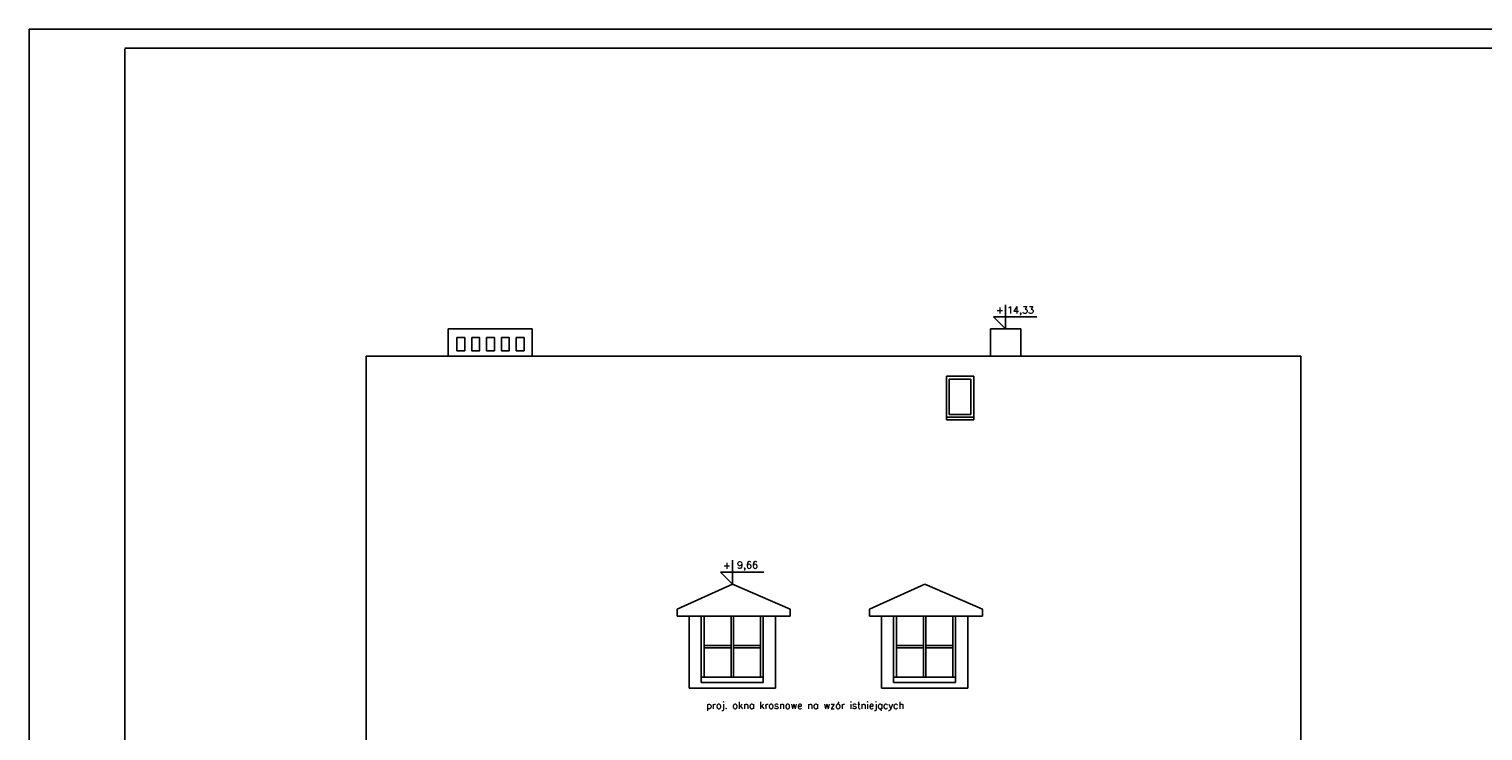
# Model space of a CAD drawing. Header units: millimetres. Extents: x 11979 to 37895, y 18730 to 47884.
# Tile 44 of 256: x 33695 to 36355, y 23465 to 24750. Entities that reach past the tile are written whole.
import ezdxf
from ezdxf.enums import TextEntityAlignment as Align

# ---------------------------------------------------------------- set-up
doc = ezdxf.new("R2010")
doc.units = ezdxf.units.MM
for name, color, linetype in [('-LI-WIDOK', 2, 'Continuous'), ('-MEBLE', 1, 'Continuous'), ('-RAMKA', 2, 'Continuous'), ('_PROJEKTOWANE', 5, 'Continuous'), ('PROJEKTOWANE', 5, 'Continuous')]:
    doc.layers.add(name, color=color, linetype=linetype)
doc.styles.add('SIMPLEX', font='simplex')

# ---------------------------------------------------------------- blocks, each defined once
blk = doc.blocks.new('GTFDGDGD')
at = {"layer": '-RAMKA', "color": 8}
for p, q in [((4808.7, 1991.6), (9008.7, 1991.6)), ((4808.7, -978.4), (4808.7, 1991.6))]:
    blk.add_line(p, q, dxfattribs=at)
at = {"layer": '-RAMKA'}
blk.add_line((8973.7, 1956.6), (4983.7, 1956.6), dxfattribs=at)
at = {"layer": '-RAMKA', "color": 2}
blk.add_line((4983.7, 1955.5), (4983.7, -944.5), dxfattribs=at)

msp = doc.modelspace()

# ---------------------------------------------------------------- linework, layer by layer
at = {"layer": '-LI-WIDOK'}
for p, q in [((34461.32, 24151), (34461.32, 24201)), ((34461.32, 24201), (34615.32, 24201)), ((34615.32, 24201), (34615.32, 24151)), ((35453.72, 24151), (35453.72, 24201)), ((35453.72, 24201), (35509.07, 24201)), ((35509.07, 24201), (35509.07, 24151)), ((36021.72, 24151), (34311.72, 24151)), ((34311.72, 23431), (34311.72, 24151)), ((36021.72, 24151), (35509.07, 24151)), ((36021.72, 23431), (36021.72, 24151)), ((34981.67, 23734.07), (34880.35, 23688.21)), ((35086.95, 23688.21), (34981.67, 23734.07)), ((35333.58, 23734.07), (35232.26, 23688.21)), ((35438.85, 23688.21), (35333.58, 23734.07)), ((34880.35, 23675.43), (34880.35, 23688.21)), ((35086.95, 23675.43), (34880.35, 23675.43)), ((34902.67, 23543.34), (34902.67, 23675.43)), ((34924.67, 23675.43), (34924.67, 23554)), ((35037.89, 23675.43), (35037.89, 23554)), ((35060.67, 23675.43), (35060.67, 23543.34)), ((35086.95, 23688.21), (35086.95, 23675.43)), ((35232.26, 23675.43), (35232.26, 23688.21)), ((35438.85, 23675.43), (35232.26, 23675.43)), ((35254.58, 23543.34), (35254.58, 23675.43)), ((35276.58, 23675.43), (35276.58, 23554)), ((35389.8, 23675.43), (35389.8, 23554)), ((35412.58, 23675.43), (35412.58, 23543.34)), ((35438.85, 23688.21), (35438.85, 23675.43)), ((35060.67, 23543.34), (34902.67, 23543.34)), ((34924.67, 23564), (35037.89, 23564)), ((34924.67, 23554), (34924.67, 23564)), ((34924.67, 23564), (35037.89, 23564)), ((34924.67, 23554), (35037.89, 23554)), ((35037.89, 23554), (34924.67, 23554)), ((35037.89, 23564), (35037.89, 23554)), ((35412.58, 23543.34), (35254.58, 23543.34)), ((35276.58, 23564), (35389.8, 23564)), ((35276.58, 23554), (35276.58, 23564)), ((35276.58, 23564), (35389.8, 23564)), ((35276.58, 23554), (35389.8, 23554)), ((35389.8, 23554), (35276.58, 23554)), ((35389.8, 23564), (35389.8, 23554))]:
    msp.add_line(p, q, dxfattribs=at)
at = {"layer": '-LI-WIDOK', "ltscale": 8}
for p, q in [((35422.98, 24114.41), (35372.98, 24114.41)), ((35372.98, 24114.41), (35372.98, 24034.41)), ((35417.98, 24109.41), (35377.98, 24109.41)), ((35377.98, 24109.41), (35377.98, 24044.41)), ((35417.98, 24044.41), (35417.98, 24109.41)), ((35422.98, 24034.41), (35422.98, 24114.41)), ((35372.98, 24039.41), (35422.98, 24039.41)), ((35372.98, 24034.41), (35422.98, 24034.41)), ((35377.98, 24044.41), (35417.98, 24044.41))]:
    msp.add_line(p, q, dxfattribs=at)
at = {"layer": '-LI-WIDOK'}
for points in [[(34477.63, 24185.09), (34491.9, 24185.09), (34491.9, 24161.18), (34477.63, 24161.18)], [(34504.76, 24185.09), (34519.03, 24185.09), (34519.03, 24161.18), (34504.76, 24161.18)], [(34531.89, 24185.09), (34546.17, 24185.09), (34546.17, 24161.18), (34531.89, 24161.18)], [(34559.02, 24185.09), (34573.3, 24185.09), (34573.3, 24161.18), (34559.02, 24161.18)], [(34586.16, 24185.09), (34600.43, 24185.09), (34600.43, 24161.18), (34586.16, 24161.18)]]:
    msp.add_lwpolyline(points, close=True, dxfattribs=at)
at = {"layer": '-MEBLE'}
for p, q in [((35481.39, 24244.89), (35481.39, 24201)), ((35459.45, 24222.95), (35538.8, 24222.95)), ((35459.45, 24222.95), (35481.39, 24201)), ((34959.73, 23756.01), (35039.08, 23756.01)), ((34959.73, 23756.01), (34981.67, 23734.07)), ((34981.67, 23777.95), (34981.67, 23734.07))]:
    msp.add_line(p, q, dxfattribs=at)
at = {"layer": 'PROJEKTOWANE'}
for p, q in [((34929.67, 23675.43), (34929.67, 23564)), ((34979.28, 23564), (34979.28, 23675.43)), ((34983.28, 23564), (34983.28, 23675.43)), ((35032.89, 23675.43), (35032.89, 23564)), ((35281.58, 23675.43), (35281.58, 23564)), ((35331.19, 23564), (35331.19, 23675.43)), ((35335.19, 23564), (35335.19, 23675.43)), ((35384.8, 23675.43), (35384.8, 23564)), ((34979.28, 23621.72), (34929.67, 23621.72)), ((35032.89, 23621.72), (34983.28, 23621.72)), ((35331.19, 23621.72), (35281.58, 23621.72)), ((35384.8, 23621.72), (35335.19, 23621.72)), ((34979.28, 23617.72), (34929.67, 23617.72)), ((35032.89, 23617.72), (34983.28, 23617.72)), ((35331.19, 23617.72), (35281.58, 23617.72)), ((35384.8, 23617.72), (35335.19, 23617.72))]:
    msp.add_line(p, q, dxfattribs=at)

# ---------------------------------------------------------------- block references
at = {"layer": '_PROJEKTOWANE'}
msp.add_blockref('GTFDGDGD', (28885.98, 22758.23), dxfattribs=at)

# ---------------------------------------------------------------- texts
at = {"layer": '-LI-WIDOK', "style": 'SIMPLEX'}
for s, p in [('+', (35470.99, 24235.44)), ('14,33', (35508.72, 24233.97)), ('+', (34971.27, 23768.5)), ('9,66', (35009, 23767.04))]:
    msp.add_text(s, height=12.8, dxfattribs=at).set_placement(p, align=Align.MIDDLE)
at = {"layer": 'PROJEKTOWANE', "style": 'SIMPLEX'}
msp.add_text('proj. okna krosnowe na wzór istniejących', height=12.8, dxfattribs=at).set_placement((35114.82, 23510.67), align=Align.MIDDLE)

doc.saveas('drawing.dxf')
